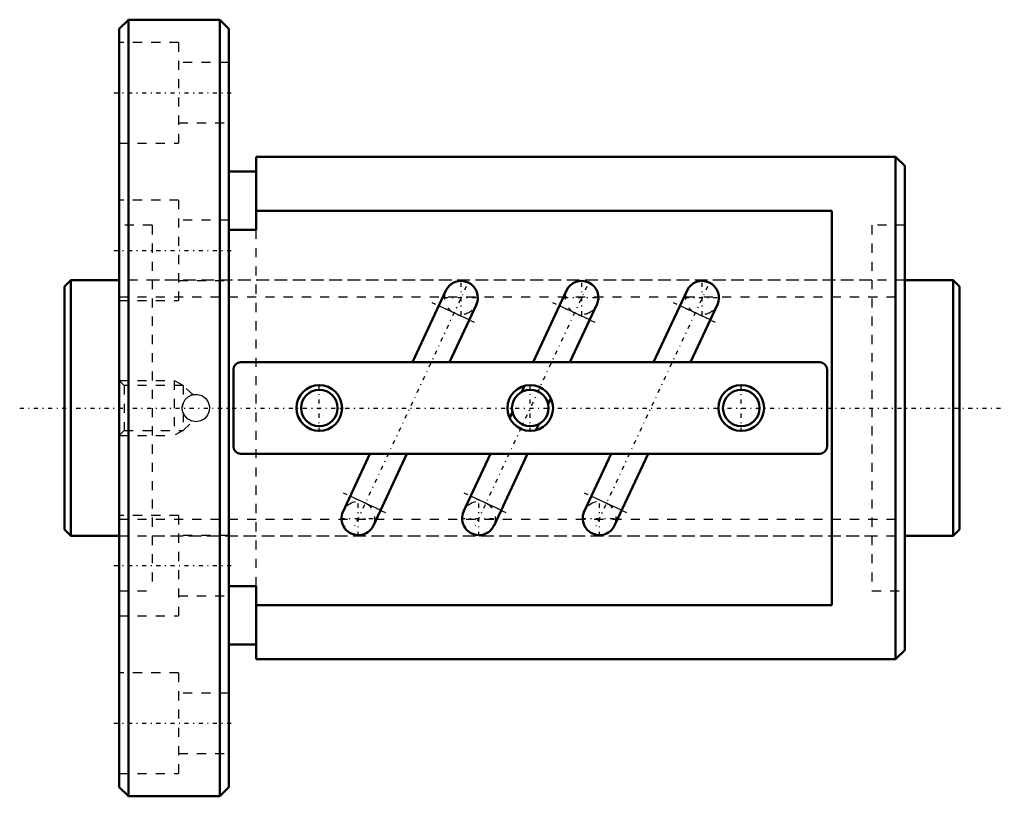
# Model space of a CAD drawing. Header units: millimetres. Extents: x -5 to 103, y -42 to 42.
import ezdxf

# ---------------------------------------------------------------- set-up
doc = ezdxf.new("R2010")
doc.units = ezdxf.units.MM
doc.linetypes.add('Center', pattern=[1.5, 0.45, -0.5, 0.05, -0.5])
doc.linetypes.add('Dashed', pattern=[2, 1, -1])
for name, color, linetype, lineweight in [('2d ConnectionPoints', 7, 'Continuous', 50), ('AM_0', 7, 'Continuous', 50), ('AM_4', 3, 'Continuous', 25), ('AM_5', 3, 'Continuous', 25), ('AM_7', 7, 'Center', 25), ('AM_9', 6, 'Dashed', 25)]:
    doc.layers.add(name, color=color, linetype=linetype, lineweight=lineweight)

# ---------------------------------------------------------------- blocks, each defined once
blk = doc.blocks.new('1_BNF_2806_7_5RR_Nut_0_in_BNF2806V_7_5RRG1_98LC0_000_rev_0')
at = {"layer": 'AM_0'}
for p, q in [((7, 42.5), (6, 41.5)), ((17, 42.5), (7, 42.5)), ((7, 42.5), (7, -42.5)), ((18, 41.5), (17, 42.5)), ((17, 42.5), (17, -42.5)), ((6, 41.5), (6, -41.5)), ((18, 41.5), (18, -41.5)), ((21, 27.5), (21, 19.5)), ((91, 27.5), (21, 27.5)), ((92, 26.5), (91, 27.5)), ((91, 27.5), (91, -27.5)), ((21, 25.9), (18, 25.9)), ((92, 26.5), (92, -26.5)), ((84, 21.58), (21, 21.58)), ((84, -21.58), (84, 21.58)), ((21, 19.5), (18, 19.5)), ((41.77, 12.86), (38.11, 5)), ((54.97, 12.86), (51.31, 5)), ((68.17, 12.86), (64.51, 5)), ((42.15, 5), (45.1, 11.31)), ((55.35, 5), (58.3, 11.31)), ((68.55, 5), (71.5, 11.31)), ((82.7, 5), (19.3, 5)), ((18.5, 4.2), (18.5, -4.2)), ((83.5, -4.2), (83.5, 4.2)), ((50.08, 1.77), (50.38, 2.42)), ((53.25, 1.08), (52.95, 0.43)), ((48.75, -1.08), (49.05, -0.43)), ((51.92, -1.77), (51.62, -2.42)), ((19.3, -5), (82.7, -5)), ((33.45, -5), (30.5, -11.31)), ((33.83, -12.86), (37.49, -5)), ((46.65, -5), (43.7, -11.31)), ((47.03, -12.86), (50.69, -5)), ((59.85, -5), (56.9, -11.31)), ((60.23, -12.86), (63.89, -5)), ((18, -19.5), (21, -19.5)), ((21, -19.5), (21, -27.5)), ((21, -21.58), (84, -21.58)), ((18, -25.9), (21, -25.9)), ((91, -27.5), (92, -26.5)), ((21, -27.5), (91, -27.5)), ((6, -41.5), (7, -42.5)), ((17, -42.5), (18, -41.5)), ((7, -42.5), (17, -42.5))]:
    blk.add_line(p, q, dxfattribs=at)
for centre, radius in [((27.9, 0), 2.5), ((51, 0), 2.5), ((74.1, 0), 2.5), ((27.9, 0), 2), ((51, 0), 2), ((74.1, 0), 2)]:
    blk.add_circle(centre, radius, dxfattribs=at)
for centre, radius, start, end in [((43.43, 12.08), 1.83, 335, 155), ((56.63, 12.08), 1.83, 335, 155), ((69.83, 12.08), 1.83, 335, 155), ((19.3, 4.2), 0.8, 90, 180), ((82.7, 4.2), 0.8, 0, 90), ((19.3, -4.2), 0.8, 180, 270), ((82.7, -4.2), 0.8, 270, 0), ((32.17, -12.08), 1.83, 155, 335), ((45.37, -12.08), 1.83, 155, 335), ((58.57, -12.08), 1.83, 155, 335)]:
    blk.add_arc(centre, radius, start, end, dxfattribs=at)
at = {"layer": 'AM_4'}
for p, q in [((44.32, 9.65), (41, 11.2)), ((57.52, 9.65), (54.2, 11.2)), ((70.72, 9.65), (67.4, 11.2)), ((34.6, -11.2), (31.28, -9.65)), ((47.8, -11.2), (44.48, -9.65)), ((61, -11.2), (57.68, -9.65))]:
    blk.add_line(p, q, dxfattribs=at)
at = {"layer": 'AM_5', "linetype": 'Dashed'}
for p, q in [((6, 3), (12, 3)), ((13, 2.46), (12, 3)), ((12, 3), (12, -3)), ((6, -3), (12, -3)), ((13, -2.46), (12, -3))]:
    blk.add_line(p, q, dxfattribs=at)
at = {"layer": 'AM_7'}
for p, q in [((5.4, 34.5), (18.6, 34.5)), ((5.4, 17.25), (18.6, 17.25)), ((44, 13.29), (31.6, -13.29)), ((43.43, 10.16), (43.43, 14.01)), ((57.2, 13.29), (44.8, -13.29)), ((56.63, 10.16), (56.63, 14.01)), ((70.4, 13.29), (58, -13.29)), ((69.83, 10.16), (69.83, 14.01)), ((41.51, 12.08), (45.36, 12.08)), ((54.71, 12.08), (58.56, 12.08)), ((67.91, 12.08), (71.76, 12.08)), ((40.23, 11.55), (45.09, 9.29)), ((53.43, 11.55), (58.29, 9.29)), ((66.63, 11.55), (71.49, 9.29)), ((27.9, -2.62), (27.9, 2.62)), ((51, -2.62), (51, 2.62)), ((74.1, -2.62), (74.1, 2.62)), ((30.51, -9.29), (35.37, -11.55)), ((43.71, -9.29), (48.57, -11.55)), ((56.91, -9.29), (61.77, -11.55)), ((32.17, -14.01), (32.17, -10.16)), ((45.37, -14.01), (45.37, -10.16)), ((58.57, -14.01), (58.57, -10.16)), ((30.24, -12.08), (34.09, -12.08)), ((43.44, -12.08), (47.29, -12.08)), ((56.64, -12.08), (60.49, -12.08)), ((5.4, -17.25), (18.6, -17.25)), ((5.4, -34.5), (18.6, -34.5))]:
    blk.add_line(p, q, dxfattribs=at)
at = {"layer": 'AM_9'}
for p, q in [((12.5, 40), (6, 40)), ((12.5, 40), (12.5, 29)), ((18, 37.8), (12.5, 37.8)), ((12.5, 31.2), (18, 31.2)), ((6, 29), (12.5, 29)), ((12.5, 22.75), (6, 22.75)), ((12.5, 22.75), (12.5, 11.75)), ((18, 20.55), (12.5, 20.55)), ((9.6, 20), (6, 20)), ((9.6, 20), (9.6, -20)), ((21, -19.5), (21, 19.5)), ((92, 20), (88.4, 20)), ((88.4, 20), (88.4, -20)), ((88.4, 14), (9.6, 14)), ((12.5, 13.95), (18, 13.95)), ((6, 11.75), (12.5, 11.75)), ((6.54, 2.46), (6, 3)), ((13, 2.46), (6.54, 2.46)), ((6.54, 2.46), (6.54, -2.46)), ((14.05, 1.46), (13, 2.46)), ((13, 2.46), (13, 0.54)), ((12.99, 0.51), (13, 0.54)), ((13, -0.54), (12.96, -0.42)), ((13, -0.54), (13, -2.46)), ((13, -2.46), (14.05, -1.46)), ((6, -3), (6.54, -2.46)), ((6.54, -2.46), (13, -2.46)), ((12.5, -11.75), (6, -11.75)), ((12.5, -11.75), (12.5, -22.75)), ((9.6, -14), (88.4, -14)), ((18, -13.95), (12.5, -13.95)), ((6, -20), (9.6, -20)), ((88.4, -20), (92, -20)), ((12.5, -20.55), (18, -20.55)), ((6, -22.75), (12.5, -22.75)), ((12.5, -29), (6, -29)), ((12.5, -29), (12.5, -40)), ((18, -31.2), (12.5, -31.2)), ((12.5, -37.8), (18, -37.8)), ((6, -40), (12.5, -40))]:
    blk.add_line(p, q, dxfattribs=at)
for points in [[(12.9, 0), (12.98, 0.49), (13.23, 0.93), (13.6, 1.27), (14.07, 1.46), (14.57, 1.49), (15.05, 1.35), (15.46, 1.06), (15.75, 0.65), (15.89, 0.17), (15.86, -0.34), (15.67, -0.8), (15.34, -1.17), (14.89, -1.42), (14.4, -1.5), (13.9, -1.42), (13.47, -1.17), (13.13, -0.8), (12.94, -0.33), (12.9, 0)], [(13.96, 1.44), (13.93, 1.43), (13.89, 1.41)], [(12.9, -0.06), (12.94, 0.33), (12.98, 0.48)]]:
    blk.add_lwpolyline(points, dxfattribs=at)
for centre, radius, start, end in [((43.43, 12.08), 1.83, 155, 335), ((56.63, 12.08), 1.83, 155, 335), ((69.83, 12.08), 1.83, 155, 335), ((14.4, 0), 1.5, 110.0302, 113.0355), ((14.4, 0), 1.5, 159.3334, 177.5543), ((14.4, 0), 1.5, 247.4603, 249.9698), ((32.17, -12.08), 1.83, 335, 155), ((45.37, -12.08), 1.83, 335, 155), ((58.57, -12.08), 1.83, 335, 155)]:
    blk.add_arc(centre, radius, start, end, dxfattribs=at)
blk = doc.blocks.new('2_BNF_2806_7_5RR000_Shaft_0_in_BNF2806V_7_5RRG1_98LC0_000_rev_0')
at = {"layer": 'AM_0'}
for p, q in [((0.7, 14), (0, 13.3)), ((0, 13.3), (0, -13.3)), ((6, 14), (0.7, 14)), ((0.7, 14), (0.7, -14)), ((97.3, 14), (92, 14)), ((98, 13.3), (97.3, 14)), ((97.3, 14), (97.3, -14)), ((98, 13.3), (98, -13.3)), ((0, -13.3), (0.7, -14)), ((0.7, -14), (6, -14)), ((92, -14), (97.3, -14)), ((97.3, -14), (98, -13.3))]:
    blk.add_line(p, q, dxfattribs=at)
at = {"layer": 'AM_5', "linetype": 'Dashed'}
for p, q in [((6, 12.1595), (92, 12.1595)), ((6, -12.1595), (92, -12.1595))]:
    blk.add_line(p, q, dxfattribs=at)
at = {"layer": 'AM_7'}
blk.add_line((-4.9, 0), (102.9, 0), dxfattribs=at)
at = {"layer": 'AM_9'}
for p, q in [((92, 14), (6, 14)), ((6, -14), (92, -14))]:
    blk.add_line(p, q, dxfattribs=at)

msp = doc.modelspace()

# ---------------------------------------------------------------- linework, layer by layer
at = {"layer": '2d ConnectionPoints'}
for p in [(0, 0), (6, 0)]:
    msp.add_point(p, dxfattribs=at)

# ---------------------------------------------------------------- block references
for name in ['1_BNF_2806_7_5RR_Nut_0_in_BNF2806V_7_5RRG1_98LC0_000_rev_0', '2_BNF_2806_7_5RR000_Shaft_0_in_BNF2806V_7_5RRG1_98LC0_000_rev_0']:
    msp.add_blockref(name, (0, 0))

doc.saveas('drawing.dxf')
